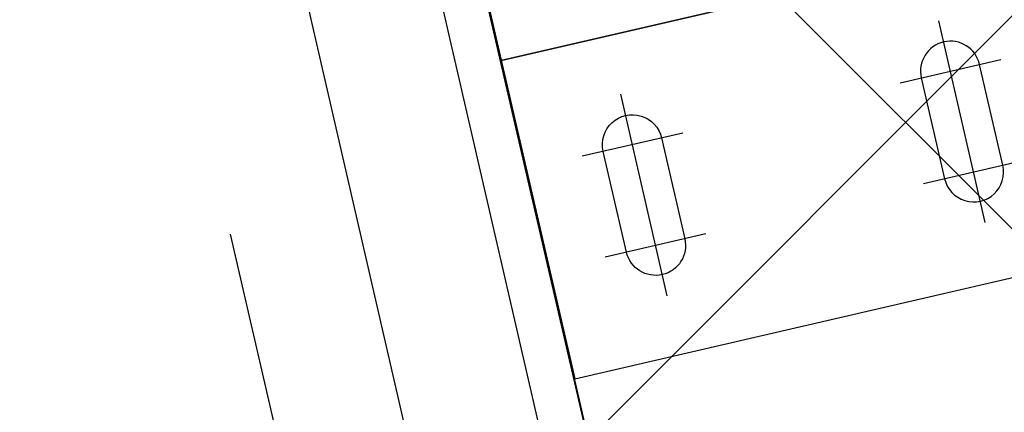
# Model space of a CAD drawing. Header units: centimetres. Extents: x -15121 to 17422, y -60492 to 0.
# Tile 41 of 256: x 1169 to 1187, y -30345 to -30338. Entities that reach past the tile are written whole.
import ezdxf

# ---------------------------------------------------------------- set-up
doc = ezdxf.new("R2010")
doc.units = ezdxf.units.CM
doc.header["$LTSCALE"] = 60
doc.linetypes.add('0', pattern=[0])
doc.linetypes.add('DP', pattern=[0.5, 0.3, -0.2])
for name, color, linetype in [('AIKA podłoga deski cała', 2, 'Continuous'), ('AIKA powierzchnie2', 2, 'Continuous'), ('AIKA sufity podwieszane', 8, 'Continuous'), ('AIKA wymiarowanie ogólne rzut2', 7, 'Continuous'), ('AIKA ŚCIANA2', 8, 'Continuous'), ('BSP podkonstrukcja', 8, 'Continuous'), ('podciagi i nadproza', 7, 'DP'), ('RI-PROFILE', 8, 'Continuous')]:
    doc.layers.add(name, color=color, linetype=linetype)
doc.styles.add('wymiar', font='txt.shx', dxfattribs={"width": 0.6})
doc.dimstyles.new('Dwudziestka', dxfattribs={"dimtxt": 7, "dimasz": 0.7, "dimexe": 5, "dimexo": 0, "dimgap": 2.5, "dimtad": 1, "dimtoh": 1, "dimdec": 3, "dimrnd": 0.5, "dimdsep": 46, "dimtxsty": 'wymiar', "dimblk": 'znacznik', "dimcen": 0, "dimdle": 5, "dimse1": 1, "dimse2": 1, "dimclrd": 256, "dimclre": 256, "dimclrt": 256, "dimadec": 0, "dimazin": 0, "dimtfac": 0.4, "dimtdec": 3, "dimtix": 1, "dimtofl": 0, "dimtmove": 2, "dimatfit": 3, "dimldrblk": 'znacznik', "dimfxl": 1, "dimtolj": 1, "dimarcsym": 0})

# ---------------------------------------------------------------- blocks, each defined once
blk = doc.blocks.new('SL podciągi restauracja')
at = {"layer": 'podciagi i nadproza'}
blk.add_lwpolyline([(655.391, -28008.273), (632.006, -28013.671), (578.017, -27779.823), (601.402, -27774.424), (655.391, -28008.273)], dxfattribs=at)
blk = doc.blocks.new('znacznik')
at = {"color": 0}
for points in [[(0, -5), (0, 5)], [(-4, 0), (4, 0)]]:
    blk.add_lwpolyline(points, dxfattribs=at)
at = {"color": 1}
blk.add_lwpolyline([(-2.121, -2.121), (2.121, 2.121)], dxfattribs=at)
blk = doc.blocks.new('*D7276')
at = {"layer": 'AIKA wymiarowanie ogólne rzut2', "lineweight": -2, "transparency": 16777216}
blk.add_line((1331.903, -30726.278), (1118.755, -29802.96), dxfattribs=at)
at = {"layer": 'Defpoints', "color": 0, "transparency": 16777216}
for p in [(1118.598, -29802.278), (1090.735, -29808.71), (1304.198, -30733.392)]:
    blk.add_point(p, dxfattribs=at)
at = {"layer": 'AIKA wymiarowanie ogólne rzut2', "lineweight": -2, "transparency": 16777216, "xscale": 0.7, "yscale": 0.7, "zscale": 0.7}
for p, rotation in [((1118.598, -29802.278), 102.999035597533), ((1332.061, -30726.96), 282.999035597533)]:
    blk.add_blockref('znacznik', p, dxfattribs=dict(at, rotation=rotation))
at = {"layer": 'AIKA wymiarowanie ogólne rzut2', "transparency": 16777216, "insert": (1231.175, -30263.269), "char_height": 7, "attachment_point": 5, "rotation": 282.999, "style": 'wymiar'}
blk.add_mtext('\\A1;949', dxfattribs=at)

msp = doc.modelspace()

# ---------------------------------------------------------------- hatches: boundary and pattern name
at = {"layer": 'AIKA sufity podwieszane', "transparency": 33554610}
h = msp.add_hatch(dxfattribs=at)
h.set_pattern_fill('ANSI37', color=256, scale=2.771036)
h.set_pattern_definition([(45, (5073.432, 672.602), (-6.221154, 6.221154), []), (135, (5073.432, 672.602), (-6.221154, -6.221154), [])])
h.paths.add_polyline_path([(1895.3422, -29622.938), (1051.961, -29817.6477), (1083.6791, -29955.0339), (1108.8373, -29949.2257), (1118.7352, -29992.098), (1098.8606, -29996.6864), (1151.9491, -30226.6377), (1171.8236, -30222.0493), (1195.98, -30326.6818), (1176.0567, -30331.2815), (1229.1072, -30560.8465), (1247.0331, -30556.708), (1258.8797, -30599.1305), (1239.2948, -30603.652), (1271.0129, -30741.0382), (1888.861, -30598.3967), (1885.2618, -30582.8068), (1928.1341, -30572.909), (1931.7333, -30588.4989), (1951.2207, -30583.9999), (1954.8998, -30599.9359), (2063.0549, -30574.9663), (2055.7765, -30543.4404), (2098.6488, -30533.5425), (2102.248, -30549.1325), (2108.8207, -30547.615)])

# ---------------------------------------------------------------- linework, layer by layer
at = {"layer": 'AIKA podłoga deski cała'}
msp.add_lwpolyline([(1888.861, -30598.3967), (1266.0671, -30744.1528), (1233.9166, -30604.8937), (1258.8797, -30599.1305), (1248.9789, -30556.2588), (1229.073, -30560.8544), (1175.9846, -30330.9033), (1195.8934, -30326.3069), (1171.8236, -30222.0493), (1151.9491, -30226.6377), (1098.8606, -29996.6864), (1118.7352, -29992.098), (1108.8373, -29949.2257), (1083.5062, -29955.0738), (1051.7856, -29817.6882), (1897.5708, -29622.4235)], dxfattribs=at)
at = {"layer": 'AIKA powierzchnie2'}
msp.add_lwpolyline([(1888.861, -30598.3967), (1271.0129, -30741.0382), (1239.2948, -30603.652), (1258.8797, -30599.1305), (1247.0331, -30556.708), (1229.1072, -30560.8465), (1176.0567, -30331.2815), (1195.98, -30326.6818), (1171.8236, -30222.0493), (1151.9491, -30226.6377), (1098.8606, -29996.6864), (1118.7352, -29992.098), (1108.8373, -29949.2257), (1083.6791, -29955.0339), (1051.961, -29817.6477), (1895.3422, -29622.938)], dxfattribs=at)
at = {"layer": 'AIKA sufity podwieszane', "transparency": 33554610}
msp.add_lwpolyline([(1888.861, -30598.3967), (1271.0129, -30741.0382), (1239.2948, -30603.652), (1258.8797, -30599.1305), (1247.0331, -30556.708), (1229.1072, -30560.8465), (1176.0567, -30331.2815), (1195.98, -30326.6818), (1171.8236, -30222.0493), (1151.9491, -30226.6377), (1098.8606, -29996.6864), (1118.7352, -29992.098), (1108.8373, -29949.2257), (1083.6791, -29955.0339), (1051.961, -29817.6477), (1895.3422, -29622.938)], dxfattribs=at)
at = {"layer": 'BSP podkonstrukcja'}
for p, q in [((1187.53, -30336.4579), (1177.7863, -30338.7074)), ((1177.7863, -30338.7074), (1187.53, -30336.4579)), ((1185.1168, -30339.119), (1186.9681, -30338.6916)), ((1181.1219, -30340.0413), (1179.2706, -30340.4687)), ((1185.5442, -30340.9703), (1187.3955, -30340.5429)), ((1181.5493, -30341.8926), (1179.698, -30342.32))]:
    msp.add_line(p, q, dxfattribs=at)
at = {"layer": 'BSP podkonstrukcja', "extrusion": (-0.97437, -0.224951, 0)}
msp.add_line((1186.6836, -30341.6822), (1185.8288, -30337.9796), dxfattribs=at)
at = {"layer": 'BSP podkonstrukcja', "extrusion": (0.97437, 0.224951, 0)}
msp.add_line((1180.8373, -30343.0319), (1179.9825, -30339.3293), dxfattribs=at)
at = {"layer": 'BSP podkonstrukcja'}
msp.add_lwpolyline([(1188.8798, -30342.3041), (1185.393, -30327.2014), (1175.6493, -30329.4509), (1179.1361, -30344.5536)], close=True, dxfattribs=at)
for points in [[(1186.5784, -30338.7816, 1), (1185.5066, -30339.029), (1185.934, -30340.8803, 1), (1187.0058, -30340.6329)], [(1179.6603, -30340.3787, -1), (1180.7321, -30340.1313), (1181.1595, -30341.9826, -1), (1180.0877, -30342.23)]]:
    msp.add_lwpolyline(points, format="xyb", close=True, dxfattribs=at)
at = {"layer": 'RI-PROFILE', "linetype": '0'}
for p, q in [((1176.099, -30335.1093), (1227.3334, -30557.0302)), ((1224.995, -30557.5701), (1173.7605, -30335.6492))]:
    msp.add_line(p, q, dxfattribs=at)

# ---------------------------------------------------------------- block references
at = {"layer": 'AIKA ŚCIANA2'}
msp.add_blockref('SL podciągi restauracja', (592.0924, -2550.3843), dxfattribs=at)

# ---------------------------------------------------------------- dimensions: what is measured, and where the dimension line sits
at = {"layer": 'AIKA wymiarowanie ogólne rzut2'}
dim = msp.add_aligned_dim(p1=(1304.198, -30733.3917), p2=(1090.7349, -29808.7102), distance=-28.5954, dimstyle='Dwudziestka', dxfattribs=at)
dim.commit()
dim.dimension.update_dxf_attribs({"geometry": '*D7276', "text_midpoint": (1231.1754, -30263.2693)})

doc.saveas('drawing.dxf')
